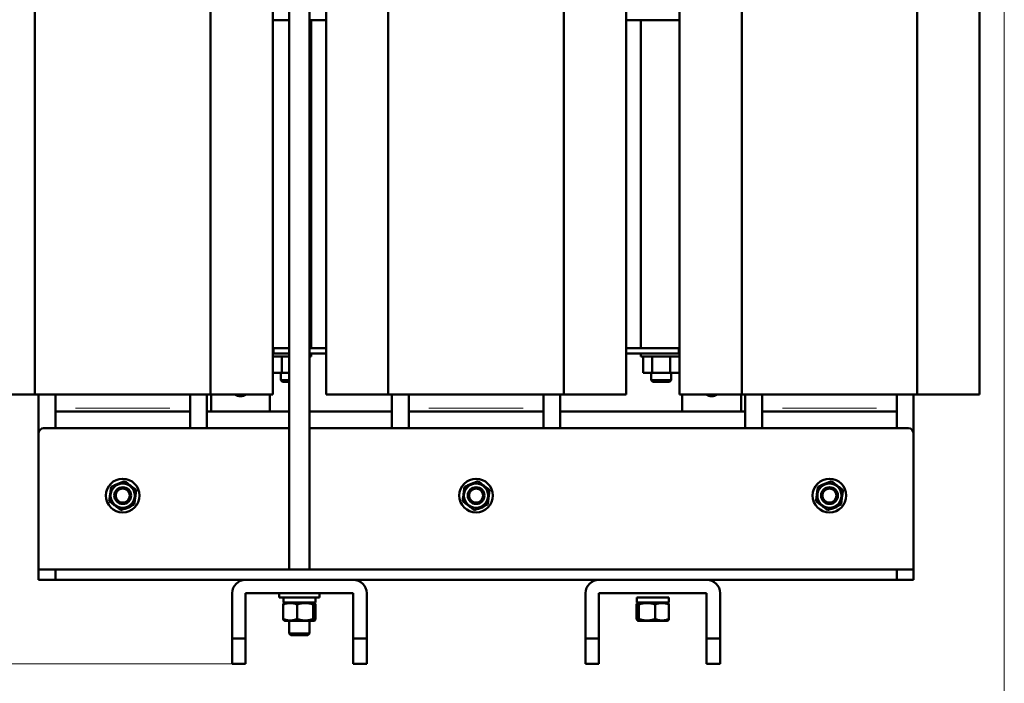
# Model space of a CAD drawing. Header units: millimetres. Extents: x 0 to 1498, y 0 to 2100.
# Tile 3 of 6: x 526 to 1111, y 421 to 815. Entities that reach past the tile are written whole.
import ezdxf

# ---------------------------------------------------------------- set-up
doc = ezdxf.new("R2010")
doc.units = ezdxf.units.MM
doc.header["$LTSCALE"] = 5
doc.linetypes.add('SLD-Сплошная', pattern=[0])
doc.styles.add('SLDTEXTSTYLE0', font='TXT', dxfattribs={"width": 0.7})
doc.styles.add('SLDTEXTSTYLE1', font='TXT', dxfattribs={"width": 0.7, "bigfont": 'bigfont'})
doc.dimstyles.new('SLDDIMSTYLE0', dxfattribs={"dimtxt": 25, "dimasz": 25, "dimexe": 0, "dimexo": 0.0625, "dimgap": 6.25, "dimtad": 2, "dimdec": 1, "dimrnd": 1e-09, "dimzin": 12, "dimdsep": 46, "dimtxsty": 'SLDTEXTSTYLE0', "dimsah": 1, "dimcen": 0.09, "dimadec": 0, "dimazin": 3, "dimtfac": 1, "dimtdec": 3, "dimtofl": 0, "dimtmove": 0, "dimatfit": 3, "dimfxl": 1, "dimfrac": 2, "dimtolj": 1, "dimtzin": 12, "dimarcsym": 0})

# ---------------------------------------------------------------- blocks, each defined once
blk = doc.blocks.new('_D')
at = {"color": 7, "linetype": 'SLD-Сплошная', "lineweight": 0}
for p, q in [((492.14, 1025.41), (492.14, 337.46)), ((1111.05, 831.27), (1111.05, 337.46)), ((492.14, 342.46), (1111.05, 342.46))]:
    blk.add_line(p, q, dxfattribs=at)
at = {"color": 7, "linetype": 'SLD-Сплошная', "lineweight": 18}
for points in [[(492.14, 342.46), (517.14, 338.61), (517.14, 346.3)], [(1111.05, 342.46), (1086.05, 346.3), (1086.05, 338.61)]]:
    blk.add_solid(points, dxfattribs=at)
at = {"color": 7, "linetype": 'SLD-Сплошная', "lineweight": 18, "insert": (791.82, 374.68), "char_height": 25, "attachment_point": 1, "style": 'SLDTEXTSTYLE1'}
blk.add_mtext('Ш', dxfattribs=at)
blk = doc.blocks.new('_D_1')
at = {"color": 7, "linetype": 'SLD-Сплошная', "lineweight": 0}
for p, q in [((662.09, 1142.46), (397.14, 1142.46)), ((402.14, 432.46), (402.14, 1142.46)), ((652.09, 432.46), (397.14, 432.46))]:
    blk.add_line(p, q, dxfattribs=at)
at = {"color": 7, "linetype": 'SLD-Сплошная', "lineweight": 18}
for points in [[(402.14, 1142.46), (398.3, 1117.46), (405.99, 1117.46)], [(402.14, 432.46), (405.99, 457.46), (398.3, 457.46)]]:
    blk.add_solid(points, dxfattribs=at)
at = {"color": 7, "linetype": 'SLD-Сплошная', "lineweight": 18, "insert": (369.92, 779.45), "char_height": 25, "attachment_point": 1, "rotation": 90, "style": 'SLDTEXTSTYLE1'}
blk.add_mtext('В', dxfattribs=at)

msp = doc.modelspace()

# ---------------------------------------------------------------- linework, layer by layer
at = {"color": 7, "linetype": 'SLD-Сплошная', "lineweight": 50}
for p, q in [((686.14, 1023.35), (686.14, 488.46)), ((698.14, 488.46), (698.14, 1023.35)), ((534.97, 592.46), (534.97, 1002.46)), ((639.32, 1002.46), (639.32, 592.46)), ((676.26, 592.46), (676.26, 1002.46)), ((708.03, 1002.46), (708.03, 592.46)), ((744.97, 592.46), (744.97, 1002.46)), ((849.32, 1002.46), (849.32, 592.46)), ((886.26, 592.46), (886.26, 1002.46)), ((918.03, 1002.46), (918.03, 592.46)), ((954.97, 592.46), (954.97, 1002.46)), ((1059.32, 1002.46), (1059.32, 592.46)), ((1096.26, 592.46), (1096.26, 1002.46)), ((677.14, 814.96), (676.26, 814.96)), ((686.14, 814.96), (677.14, 814.96)), ((708.03, 814.96), (698.14, 814.96)), ((699.14, 814.96), (699.14, 619.96)), ((917.14, 814.96), (886.26, 814.96)), ((895.14, 619.96), (895.14, 814.96)), ((918.03, 814.96), (917.14, 814.96)), ((676.26, 619.96), (677.14, 619.96)), ((677.14, 616.96), (676.26, 616.96)), ((686.14, 616.96), (676.26, 616.96)), ((676.26, 615.04), (686.14, 615.04)), ((676.34, 615.04), (676.34, 605.44)), ((677.14, 619.96), (686.14, 619.96)), ((686.14, 616.96), (677.14, 616.96)), ((681.14, 616.96), (681.14, 616.96)), ((681.74, 605.44), (681.74, 615.04)), ((698.14, 619.96), (708.03, 619.96)), ((708.03, 616.96), (698.14, 616.96)), ((699.14, 616.96), (698.14, 616.96)), ((698.14, 615.04), (699.14, 615.04)), ((699.14, 615.04), (699.14, 616.96)), ((886.26, 619.96), (917.14, 619.96)), ((917.14, 616.96), (886.26, 616.96)), ((895.14, 616.96), (895.14, 615.04)), ((918.03, 616.96), (895.14, 616.96)), ((895.14, 615.04), (918.03, 615.04)), ((896.34, 615.04), (896.34, 605.44)), ((901.14, 616.96), (901.14, 616.96)), ((901.74, 605.44), (901.74, 615.04)), ((912.54, 615.04), (912.54, 605.44)), ((913.14, 616.96), (913.14, 616.96)), ((917.14, 619.96), (918.03, 619.96)), ((918.03, 616.96), (917.14, 616.96)), ((917.94, 615.04), (917.94, 605.44)), ((676.34, 605.44), (681.74, 605.44)), ((681.14, 605.44), (681.14, 600.96)), ((681.74, 605.44), (686.14, 605.44)), ((896.34, 605.44), (901.74, 605.44)), ((901.14, 605.44), (901.14, 600.96)), ((901.74, 605.44), (912.54, 605.44)), ((912.54, 605.44), (917.94, 605.44)), ((913.14, 600.96), (913.14, 605.44)), ((681.14, 600.96), (682.14, 599.96)), ((681.14, 600.96), (686.14, 600.96)), ((682.14, 599.96), (686.14, 599.96)), ((901.14, 600.96), (902.14, 599.96)), ((901.14, 600.96), (913.14, 600.96)), ((902.14, 599.96), (912.14, 599.96)), ((912.14, 599.96), (913.14, 600.96)), ((498.03, 592.46), (534.97, 592.46)), ((534.97, 592.46), (639.32, 592.46)), ((537.14, 569.46), (537.14, 592.46)), ((547.14, 592.46), (547.14, 584.46)), ((627.14, 592.46), (627.14, 584.46)), ((637.14, 592.46), (637.14, 572.46)), ((639.32, 592.46), (676.26, 592.46)), ((639.64, 592.46), (639.64, 582.46)), ((674.64, 592.46), (674.64, 582.46)), ((708.03, 592.46), (744.97, 592.46)), ((744.97, 592.46), (849.32, 592.46)), ((747.14, 572.46), (747.14, 592.46)), ((757.14, 592.46), (757.14, 584.46)), ((837.14, 592.46), (837.14, 584.46)), ((847.14, 592.46), (847.14, 572.46)), ((849.32, 592.46), (886.26, 592.46)), ((918.03, 592.46), (954.97, 592.46)), ((919.64, 592.46), (919.64, 582.46)), ((954.64, 592.46), (954.64, 582.46)), ((954.97, 592.46), (1059.32, 592.46)), ((957.14, 572.46), (957.14, 592.46)), ((967.14, 592.46), (967.14, 584.46)), ((1047.14, 592.46), (1047.14, 584.46)), ((1057.14, 592.46), (1057.14, 569.46)), ((1059.32, 592.46), (1096.26, 592.46)), ((547.14, 584.46), (547.14, 582.46)), ((627.14, 582.46), (547.14, 582.46)), ((547.14, 582.46), (547.14, 572.46)), ((627.14, 584.46), (627.14, 582.46)), ((627.14, 572.46), (627.14, 582.46)), ((686.14, 582.46), (637.14, 582.46)), ((747.14, 582.46), (698.14, 582.46)), ((757.14, 584.46), (757.14, 582.46)), ((757.14, 582.46), (757.14, 572.46)), ((837.14, 582.46), (757.14, 582.46)), ((837.14, 584.46), (837.14, 582.46)), ((837.14, 572.46), (837.14, 582.46)), ((957.14, 582.46), (847.14, 582.46)), ((967.14, 584.46), (967.14, 582.46)), ((967.14, 582.46), (967.14, 572.46)), ((1047.14, 582.46), (967.14, 582.46)), ((1047.14, 584.46), (1047.14, 582.46)), ((1047.14, 572.46), (1047.14, 582.46)), ((537.14, 569.46), (537.14, 488.46)), ((547.14, 572.46), (540.14, 572.46)), ((627.14, 572.46), (547.14, 572.46)), ((686.14, 572.46), (627.14, 572.46)), ((757.14, 572.46), (698.14, 572.46)), ((837.14, 572.46), (757.14, 572.46)), ((967.14, 572.46), (837.14, 572.46)), ((1047.14, 572.46), (967.14, 572.46)), ((1054.14, 572.46), (1047.14, 572.46)), ((1057.14, 488.46), (1057.14, 569.46)), ((590.19, 525.11), (590.02, 525.53)), ((592.34, 526.43), (591.52, 525.81)), ((800.19, 525.11), (800.02, 525.53)), ((802.34, 526.43), (801.52, 525.81)), ((1010.19, 525.11), (1010.02, 525.53)), ((1012.34, 526.43), (1011.52, 525.81)), ((537.14, 482.46), (537.14, 488.46)), ((537.14, 488.46), (547.14, 488.46)), ((547.14, 482.46), (547.14, 488.46)), ((547.14, 488.46), (1047.14, 488.46)), ((1047.14, 488.46), (1047.14, 482.46)), ((1047.14, 488.46), (1057.14, 488.46)), ((1057.14, 482.46), (1057.14, 488.46)), ((547.14, 482.46), (537.14, 482.46)), ((660.14, 482.46), (547.14, 482.46)), ((660.14, 482.46), (724.14, 482.46)), ((870.14, 482.46), (724.14, 482.46)), ((870.14, 482.46), (934.14, 482.46)), ((1047.14, 482.46), (934.14, 482.46)), ((1057.14, 482.46), (1047.14, 482.46)), ((652.14, 447.46), (652.14, 474.46)), ((660.14, 474.46), (660.14, 447.46)), ((724.14, 474.46), (660.14, 474.46)), ((680.14, 474.46), (680.14, 471.96)), ((704.14, 471.96), (704.14, 474.46)), ((724.14, 447.46), (724.14, 474.46)), ((732.14, 474.46), (732.14, 447.46)), ((862.14, 447.46), (862.14, 474.46)), ((870.14, 474.46), (870.14, 447.46)), ((934.14, 474.46), (870.14, 474.46)), ((934.14, 447.46), (934.14, 474.46)), ((942.14, 474.46), (942.14, 447.46)), ((680.14, 471.96), (704.14, 471.96)), ((682.59, 471.96), (682.59, 468.86)), ((682.59, 468.86), (701.69, 468.86)), ((683.52, 468.86), (683.05, 468.59)), ((701.24, 468.59), (700.77, 468.86)), ((701.69, 468.86), (701.69, 471.96)), ((892.59, 471.96), (892.59, 468.86)), ((892.59, 471.96), (911.69, 471.96)), ((892.59, 468.86), (911.69, 468.86)), ((893.52, 468.86), (893.04, 468.58)), ((911.25, 468.58), (910.77, 468.86)), ((911.69, 468.86), (911.69, 471.96)), ((682.55, 459.08), (682.55, 467.84)), ((690.79, 459.08), (690.79, 467.84)), ((700.39, 459.08), (700.39, 467.84)), ((701.74, 459.08), (701.74, 467.84)), ((892.54, 467.84), (892.54, 459.08)), ((893.9, 467.84), (893.9, 459.08)), ((903.5, 459.08), (903.5, 467.84)), ((911.74, 467.84), (911.74, 459.08)), ((683.04, 458.33), (683.52, 458.06)), ((683.52, 458.06), (692.14, 458.06)), ((686.14, 458.06), (686.14, 450.46)), ((692.14, 458.06), (700.77, 458.06)), ((698.14, 450.46), (698.14, 458.06)), ((700.77, 458.06), (701.25, 458.33)), ((893.05, 458.33), (893.52, 458.06)), ((893.52, 458.06), (902.14, 458.06)), ((902.14, 458.06), (910.77, 458.06)), ((910.77, 458.06), (911.24, 458.33)), ((911.24, 458.33), (911.25, 458.33)), ((660.14, 447.46), (652.14, 447.46)), ((652.14, 432.46), (652.14, 447.46)), ((660.14, 447.46), (660.14, 432.46)), ((686.14, 450.46), (687.14, 449.46)), ((686.14, 450.46), (698.14, 450.46)), ((687.14, 449.46), (697.14, 449.46)), ((697.14, 449.46), (698.14, 450.46)), ((732.14, 447.46), (724.14, 447.46)), ((724.14, 432.46), (724.14, 447.46)), ((732.14, 447.46), (732.14, 432.46)), ((870.14, 447.46), (862.14, 447.46)), ((862.14, 447.46), (862.14, 432.46)), ((870.14, 447.46), (870.14, 432.46)), ((934.14, 432.46), (934.14, 447.46)), ((942.14, 447.46), (934.14, 447.46)), ((942.14, 432.46), (942.14, 447.46)), ((652.14, 432.46), (660.14, 432.46)), ((724.14, 432.46), (732.14, 432.46)), ((870.14, 432.46), (862.14, 432.46)), ((934.14, 432.46), (942.14, 432.46))]:
    msp.add_line(p, q, dxfattribs=at)
at = {"color": 8, "linetype": 'SLD-Сплошная', "lineweight": 18}
for p, q in [((677.14, 617.41), (677.14, 619.51)), ((917.14, 617.41), (917.14, 619.51)), ((559.14, 584.46), (615.14, 584.46)), ((769.14, 584.46), (825.14, 584.46)), ((979.14, 584.46), (1035.14, 584.46))]:
    msp.add_line(p, q, dxfattribs=at)
at = {"color": 7, "linetype": 'SLD-Сплошная', "lineweight": 50, "flags": 128}
for points in [[(590.19, 525.11), (588.59, 524.63), (587.95, 524.54)], [(800.19, 525.11), (798.59, 524.63), (797.95, 524.54)], [(1010.19, 525.11), (1008.59, 524.63), (1007.95, 524.54)]]:
    msp.add_lwpolyline(points, dxfattribs=at)
at = {"color": 7, "linetype": 'SLD-Сплошная', "lineweight": 50}
for centre, radius in [((587.14, 532.46), 10), ((587.14, 532.46), 7.19), ((797.14, 532.46), 10), ((797.14, 532.46), 7.19), ((1007.14, 532.46), 10), ((1007.14, 532.46), 7.19), ((587.14, 532.46), 5), ((587.14, 532.46), 4.17), ((797.14, 532.46), 5), ((797.14, 532.46), 4.17), ((1007.14, 532.46), 5), ((1007.14, 532.46), 4.17)]:
    msp.add_circle(centre, radius, dxfattribs=at)
for centre, radius, start, end in [((657.14, 597.46), 6, 236.44137, 303.55863), ((937.14, 597.46), 6, 236.44137, 303.55863), ((540.14, 569.46), 3, 90, 180), ((1054.14, 569.46), 3, 0, 90), ((587.14, 532.46), 7.96, 292.52267, 303.32447), ((797.14, 532.46), 7.96, 292.52267, 303.32447), ((1007.14, 532.46), 7.96, 292.52267, 303.32447), ((660.14, 474.46), 8, 90, 180), ((724.14, 474.46), 8, 0, 90), ((870.14, 474.46), 8, 90, 180), ((934.14, 474.46), 8, 0, 90)]:
    msp.add_arc(centre, radius, start, end, dxfattribs=at)
for points, knots in [([(588.27, 541.04), (587.62, 540.77), (586.96, 540.5), (585.63, 539.95), (584.96, 539.67), (583.94, 539.25), (583.6, 539.11), (582.92, 538.83), (582.59, 538.69), (581.59, 538.27), (580.93, 538), (580.27, 537.73)], [0, 0, 0, 0, 0.25, 0.25, 0.5, 0.5, 0.625, 0.625, 0.75, 0.75, 1, 1, 1, 1]), ([(595.14, 535.77), (594.58, 536.2), (594.02, 536.64), (592.88, 537.51), (592.3, 537.96), (591.42, 538.63), (591.13, 538.85), (590.55, 539.3), (590.26, 539.52), (589.4, 540.18), (588.83, 540.61), (588.27, 541.04)], [0, 0, 0, 0, 0.25, 0.25, 0.5, 0.5, 0.625, 0.625, 0.75, 0.75, 1, 1, 1, 1]), ([(798.27, 541.04), (797.62, 540.77), (796.96, 540.5), (795.63, 539.95), (794.96, 539.67), (793.94, 539.25), (793.6, 539.11), (792.92, 538.83), (792.59, 538.69), (791.59, 538.27), (790.93, 538), (790.27, 537.73)], [0, 0, 0, 0, 0.25, 0.25, 0.5, 0.5, 0.625, 0.625, 0.75, 0.75, 1, 1, 1, 1]), ([(805.14, 535.77), (804.58, 536.2), (804.02, 536.64), (802.88, 537.51), (802.3, 537.96), (801.42, 538.63), (801.13, 538.85), (800.55, 539.3), (800.26, 539.52), (799.4, 540.18), (798.83, 540.61), (798.27, 541.04)], [0, 0, 0, 0, 0.25, 0.25, 0.5, 0.5, 0.625, 0.625, 0.75, 0.75, 1, 1, 1, 1]), ([(1008.27, 541.04), (1007.62, 540.77), (1006.96, 540.5), (1005.63, 539.95), (1004.96, 539.67), (1003.94, 539.25), (1003.6, 539.11), (1002.92, 538.83), (1002.59, 538.69), (1001.59, 538.27), (1000.93, 538), (1000.27, 537.73)], [0, 0, 0, 0, 0.25, 0.25, 0.5, 0.5, 0.625, 0.625, 0.75, 0.75, 1, 1, 1, 1]), ([(1015.14, 535.77), (1014.58, 536.2), (1014.02, 536.64), (1012.88, 537.51), (1012.3, 537.96), (1011.42, 538.63), (1011.13, 538.85), (1010.55, 539.3), (1010.26, 539.52), (1009.4, 540.18), (1008.83, 540.61), (1008.27, 541.04)], [0, 0, 0, 0, 0.25, 0.25, 0.5, 0.5, 0.625, 0.625, 0.75, 0.75, 1, 1, 1, 1]), ([(580.27, 537.73), (580.18, 537.03), (580.09, 536.32), (579.9, 534.9), (579.81, 534.18), (579.66, 533.08), (579.61, 532.72), (579.52, 531.99), (579.47, 531.63), (579.33, 530.55), (579.24, 529.84), (579.14, 529.14)], [0, 0, 0, 0, 0.25, 0.25, 0.5, 0.5, 0.625, 0.625, 0.75, 0.75, 1, 1, 1, 1]), ([(594.02, 527.19), (594.11, 527.89), (594.2, 528.59), (594.39, 530.02), (594.48, 530.74), (594.63, 531.83), (594.67, 532.2), (594.77, 532.93), (594.82, 533.29), (594.96, 534.36), (595.05, 535.07), (595.14, 535.77)], [0, 0, 0, 0, 0.25, 0.25, 0.5, 0.5, 0.625, 0.625, 0.75, 0.75, 1, 1, 1, 1]), ([(790.27, 537.73), (790.18, 537.03), (790.09, 536.32), (789.9, 534.9), (789.81, 534.18), (789.66, 533.08), (789.61, 532.72), (789.52, 531.99), (789.47, 531.63), (789.33, 530.55), (789.24, 529.84), (789.14, 529.14)], [0, 0, 0, 0, 0.25, 0.25, 0.5, 0.5, 0.625, 0.625, 0.75, 0.75, 1, 1, 1, 1]), ([(804.02, 527.19), (804.11, 527.89), (804.2, 528.59), (804.39, 530.02), (804.48, 530.74), (804.63, 531.83), (804.67, 532.2), (804.77, 532.93), (804.82, 533.29), (804.96, 534.36), (805.05, 535.07), (805.14, 535.77)], [0, 0, 0, 0, 0.25, 0.25, 0.5, 0.5, 0.625, 0.625, 0.75, 0.75, 1, 1, 1, 1]), ([(1000.27, 537.73), (1000.18, 537.03), (1000.09, 536.32), (999.9, 534.9), (999.81, 534.18), (999.66, 533.08), (999.61, 532.72), (999.52, 531.99), (999.47, 531.63), (999.33, 530.55), (999.24, 529.84), (999.14, 529.14)], [0, 0, 0, 0, 0.25, 0.25, 0.5, 0.5, 0.625, 0.625, 0.75, 0.75, 1, 1, 1, 1]), ([(1014.02, 527.19), (1014.11, 527.89), (1014.2, 528.59), (1014.39, 530.02), (1014.48, 530.74), (1014.63, 531.83), (1014.67, 532.2), (1014.77, 532.93), (1014.82, 533.29), (1014.96, 534.36), (1015.05, 535.07), (1015.14, 535.77)], [0, 0, 0, 0, 0.25, 0.25, 0.5, 0.5, 0.625, 0.625, 0.75, 0.75, 1, 1, 1, 1]), ([(579.14, 529.14), (579.71, 528.71), (580.27, 528.28), (581.41, 527.4), (581.99, 526.96), (582.87, 526.29), (583.16, 526.06), (583.74, 525.62), (584.03, 525.39), (584.89, 524.74), (585.46, 524.3), (586.02, 523.87)], [0, 0, 0, 0, 0.25, 0.25, 0.5, 0.5, 0.625, 0.625, 0.75, 0.75, 1, 1, 1, 1]), ([(586.02, 523.87), (586.67, 524.14), (587.33, 524.41), (588.66, 524.97), (589.33, 525.24), (590.35, 525.67), (590.69, 525.81), (591.37, 526.09), (591.7, 526.23), (592.7, 526.64), (593.36, 526.92), (594.02, 527.19)], [0, 0, 0, 0, 0.25, 0.25, 0.5, 0.5, 0.625, 0.625, 0.75, 0.75, 1, 1, 1, 1]), ([(789.14, 529.14), (789.71, 528.71), (790.27, 528.28), (791.41, 527.4), (791.99, 526.96), (792.87, 526.29), (793.16, 526.06), (793.74, 525.62), (794.03, 525.39), (794.89, 524.74), (795.46, 524.3), (796.02, 523.87)], [0, 0, 0, 0, 0.25, 0.25, 0.5, 0.5, 0.625, 0.625, 0.75, 0.75, 1, 1, 1, 1]), ([(796.02, 523.87), (796.67, 524.14), (797.33, 524.41), (798.66, 524.97), (799.33, 525.24), (800.35, 525.67), (800.69, 525.81), (801.37, 526.09), (801.7, 526.23), (802.7, 526.64), (803.36, 526.92), (804.02, 527.19)], [0, 0, 0, 0, 0.25, 0.25, 0.5, 0.5, 0.625, 0.625, 0.75, 0.75, 1, 1, 1, 1]), ([(999.14, 529.14), (999.71, 528.71), (1000.27, 528.28), (1001.41, 527.4), (1001.99, 526.96), (1002.87, 526.29), (1003.16, 526.06), (1003.74, 525.62), (1004.03, 525.39), (1004.89, 524.74), (1005.46, 524.3), (1006.02, 523.87)], [0, 0, 0, 0, 0.25, 0.25, 0.5, 0.5, 0.625, 0.625, 0.75, 0.75, 1, 1, 1, 1]), ([(1006.02, 523.87), (1006.67, 524.14), (1007.33, 524.41), (1008.66, 524.97), (1009.33, 525.24), (1010.35, 525.67), (1010.69, 525.81), (1011.37, 526.09), (1011.7, 526.23), (1012.7, 526.64), (1013.36, 526.92), (1014.02, 527.19)], [0, 0, 0, 0, 0.25, 0.25, 0.5, 0.5, 0.625, 0.625, 0.75, 0.75, 1, 1, 1, 1]), ([(682.55, 467.84), (683.22, 468.08), (683.9, 468.28), (685.27, 468.56), (685.96, 468.64), (687.01, 468.64), (687.36, 468.62), (688.06, 468.55), (688.41, 468.49), (689.44, 468.28), (690.12, 468.08), (690.79, 467.84)], [0, 0, 0, 0, 0.25, 0.25, 0.5, 0.5, 0.625, 0.625, 0.75, 0.75, 1, 1, 1, 1]), ([(683.07, 468.56), (683, 468.52), (682.82, 468.42), (682.65, 468.06), (682.55, 467.84)], [0, 0, 0, 0, 0.394844, 1, 1, 1, 1]), ([(690.79, 467.84), (691.58, 468.08), (692.37, 468.29), (693.97, 468.56), (694.77, 468.64), (695.99, 468.64), (696.39, 468.62), (697.21, 468.55), (697.61, 468.49), (698.82, 468.28), (699.61, 468.08), (700.39, 467.84)], [0, 0, 0, 0, 0.25, 0.25, 0.5, 0.5, 0.625, 0.625, 0.75, 0.75, 1, 1, 1, 1]), ([(700.39, 467.84), (700.5, 468.08), (700.61, 468.28), (700.84, 468.56), (700.95, 468.64), (701.12, 468.64), (701.18, 468.62), (701.3, 468.55), (701.35, 468.49), (701.52, 468.28), (701.63, 468.08), (701.74, 467.84)], [0, 0, 0, 0, 0.25, 0.25, 0.5, 0.5, 0.625, 0.625, 0.75, 0.75, 1, 1, 1, 1]), ([(892.54, 467.84), (892.66, 468.08), (892.77, 468.28), (892.99, 468.56), (893.1, 468.64), (893.28, 468.64), (893.34, 468.62), (893.45, 468.55), (893.51, 468.49), (893.68, 468.28), (893.79, 468.08), (893.9, 467.84)], [0, 0, 0, 0, 0.25, 0.25, 0.5, 0.5, 0.625, 0.625, 0.75, 0.75, 1, 1, 1, 1]), ([(893.9, 467.84), (894.68, 468.08), (895.47, 468.28), (897.06, 468.56), (897.86, 468.64), (899.09, 468.64), (899.5, 468.62), (900.31, 468.55), (900.71, 468.5), (901.92, 468.29), (902.71, 468.08), (903.5, 467.84)], [0, 0, 0, 0, 0.25, 0.25, 0.5, 0.5, 0.625, 0.625, 0.75, 0.75, 1, 1, 1, 1]), ([(903.5, 467.84), (904.17, 468.08), (904.85, 468.28), (906.22, 468.56), (906.91, 468.64), (907.96, 468.64), (908.32, 468.62), (909.01, 468.55), (909.36, 468.49), (910.39, 468.28), (911.07, 468.08), (911.74, 467.84)], [0, 0, 0, 0, 0.25, 0.25, 0.5, 0.5, 0.625, 0.625, 0.75, 0.75, 1, 1, 1, 1]), ([(911.74, 467.84), (911.63, 468.09), (911.46, 468.46), (911.28, 468.52), (911.22, 468.53)], [0, 0, 0, 0, 0.682894, 1, 1, 1, 1]), ([(690.79, 459.08), (690.12, 458.83), (689.44, 458.63), (688.07, 458.35), (687.38, 458.27), (686.33, 458.27), (685.97, 458.29), (685.28, 458.37), (684.93, 458.42), (683.9, 458.63), (683.22, 458.83), (682.55, 459.08)], [0, 0, 0, 0, 0.25, 0.25, 0.5, 0.5, 0.625, 0.625, 0.75, 0.75, 1, 1, 1, 1]), ([(682.55, 459.08), (682.66, 458.83), (682.83, 458.46), (683.01, 458.4), (683.07, 458.38)], [0, 0, 0, 0, 0.682894, 1, 1, 1, 1]), ([(700.39, 459.08), (699.61, 458.83), (698.82, 458.63), (697.23, 458.35), (696.43, 458.27), (695.2, 458.27), (694.79, 458.29), (693.98, 458.36), (693.58, 458.42), (692.37, 458.63), (691.58, 458.83), (690.79, 459.08)], [0, 0, 0, 0, 0.25, 0.25, 0.5, 0.5, 0.625, 0.625, 0.75, 0.75, 1, 1, 1, 1]), ([(701.74, 459.08), (701.63, 458.83), (701.52, 458.63), (701.3, 458.35), (701.18, 458.27), (701.01, 458.27), (700.95, 458.29), (700.84, 458.37), (700.78, 458.42), (700.61, 458.63), (700.5, 458.83), (700.39, 459.08)], [0, 0, 0, 0, 0.25, 0.25, 0.5, 0.5, 0.625, 0.625, 0.75, 0.75, 1, 1, 1, 1]), ([(893.9, 459.08), (893.79, 458.83), (893.68, 458.63), (893.45, 458.35), (893.34, 458.27), (893.16, 458.27), (893.11, 458.29), (892.99, 458.37), (892.94, 458.42), (892.77, 458.63), (892.66, 458.83), (892.54, 459.08)], [0, 0, 0, 0, 0.25, 0.25, 0.5, 0.5, 0.625, 0.625, 0.75, 0.75, 1, 1, 1, 1]), ([(903.5, 459.08), (902.71, 458.83), (901.92, 458.63), (900.32, 458.35), (899.51, 458.27), (898.3, 458.27), (897.9, 458.29), (897.08, 458.36), (896.68, 458.42), (895.47, 458.63), (894.68, 458.83), (893.9, 459.08)], [0, 0, 0, 0, 0.25, 0.25, 0.5, 0.5, 0.625, 0.625, 0.75, 0.75, 1, 1, 1, 1]), ([(911.74, 459.08), (911.07, 458.83), (910.39, 458.63), (909.02, 458.35), (908.33, 458.27), (907.28, 458.27), (906.93, 458.29), (906.23, 458.37), (905.88, 458.42), (904.85, 458.63), (904.17, 458.83), (903.5, 459.08)], [0, 0, 0, 0, 0.25, 0.25, 0.5, 0.5, 0.625, 0.625, 0.75, 0.75, 1, 1, 1, 1]), ([(911.22, 458.36), (911.29, 458.4), (911.47, 458.5), (911.64, 458.86), (911.74, 459.08)], [0, 0, 0, 0, 0.394844, 1, 1, 1, 1])]:
    msp.add_open_spline(points, degree=3, knots=knots, dxfattribs=at)

# ---------------------------------------------------------------- dimensions: what is measured, and where the dimension line sits
at = {"color": 7, "linetype": 'SLD-Сплошная', "lineweight": 18}
dim = msp.add_linear_dim(base=(402.14, 1142.46), p1=(652.14, 432.46), p2=(662.14, 1142.46), angle=90, text='В', dimstyle='SLDDIMSTYLE0', dxfattribs=at)
dim.commit()
dim.dimension.update_dxf_attribs({"geometry": '_D_1', "text_midpoint": (402.14, 787.46), "dimtype": 160})
dim = msp.add_linear_dim(base=(1111.05, 342.46), p1=(492.14, 1025.46), p2=(1111.05, 831.32), text='Ш', dimstyle='SLDDIMSTYLE0', dxfattribs=at)
dim.commit()
dim.dimension.update_dxf_attribs({"geometry": '_D', "text_midpoint": (801.6, 342.46), "dimtype": 160})

doc.saveas('drawing.dxf')
